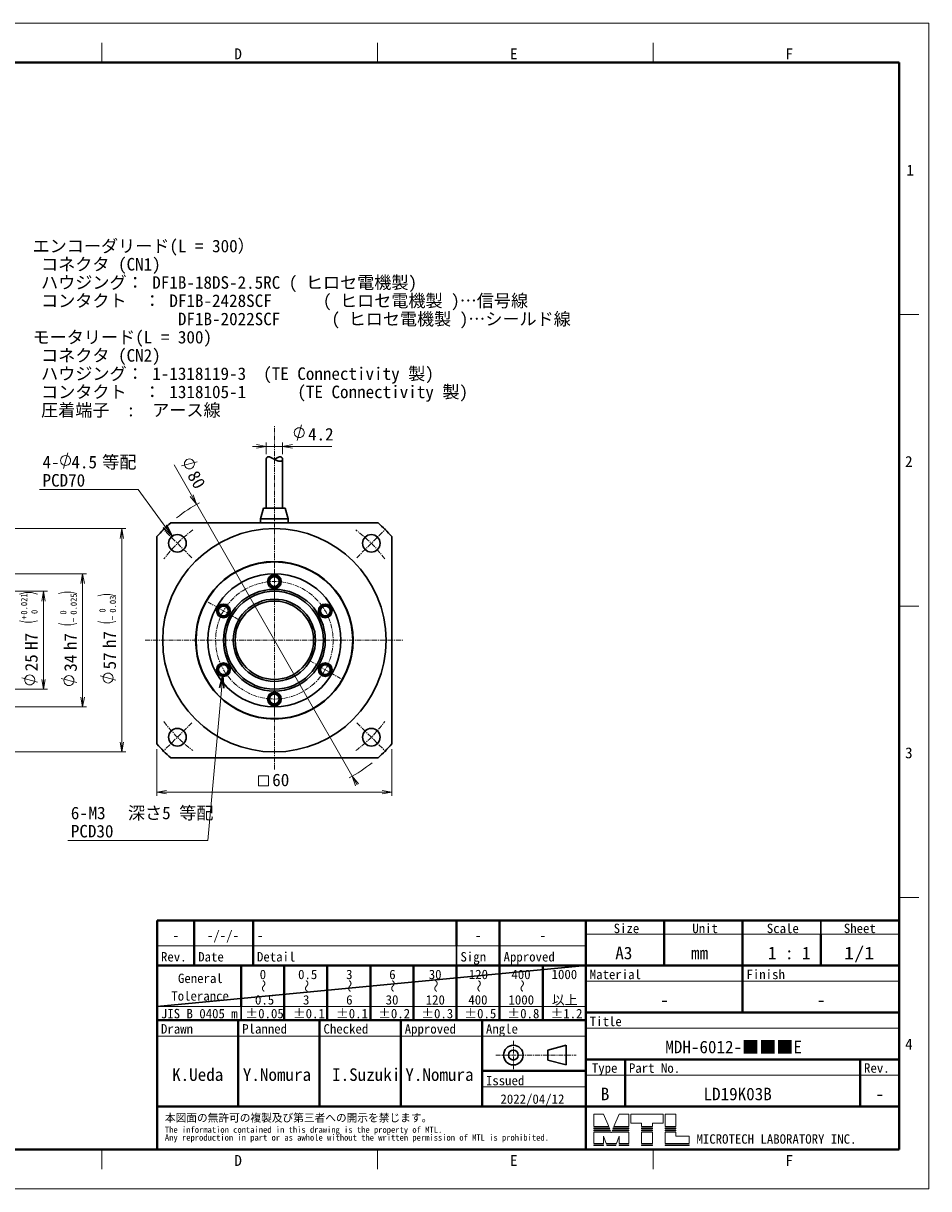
# Model space of a CAD drawing. Header units: millimetres. Extents: x 0 to 422, y 0 to 298.
# Tile 28 of 28: x 191 to 422, y 0 to 298. Entities that reach past the tile are written whole.
import ezdxf

# ---------------------------------------------------------------- set-up
doc = ezdxf.new("R2010")
doc.units = ezdxf.units.MM
doc.linetypes.add('CENTER', pattern=[2, 1.25, -0.25, 0.25, -0.25])
doc.linetypes.add('DOT', pattern=[0.5, 0.25, -0.25])
doc.layers.add('図面用', color=7, linetype='Continuous')
doc.styles.add('ｍｓ ｐゴシック', font='msgothic.ttc')
doc.dimstyles.get("Standard").update_dxf_attribs({"dimtxt": 0.18, "dimasz": 0.18, "dimexe": 0.18, "dimexo": 0.0625, "dimgap": 0.09, "dimtad": 0, "dimtih": 1, "dimtoh": 1, "dimdec": 4, "dimzin": 0, "dimdsep": 46, "dimcen": 0.09, "dimadec": 0, "dimazin": 0, "dimtfac": 1, "dimtdec": 4, "dimtofl": 0, "dimtmove": 0, "dimatfit": 3, "dimfxl": 1, "dimtolj": 1, "dimtzin": 0, "dimarcsym": 0})

# ---------------------------------------------------------------- blocks, each defined once
blk = doc.blocks.new('*D0')
at = {"color": 7, "linetype": 'Continuous', "lineweight": 9, "transparency": 16777216}
for p, q in [((225, 112.24), (225, 100.25)), ((285, 112.24), (285, 100.25)), ((225, 101.25), (228.5, 101.25)), ((225, 101.25), (285, 101.25)), ((285, 101.25), (281.5, 101.25))]:
    blk.add_line(p, q, dxfattribs=at)
at = {"color": 7, "linetype": 'Continuous', "lineweight": 20, "transparency": 16777216}
blk.add_lwpolyline([(250.94, 102.88), (253.49, 102.88), (253.49, 105.42), (250.94, 105.42)], close=True, dxfattribs=at)
for points in [[(227.5, 101.69, 0), (225, 101.25, 0), (227.5, 100.81, 0)], [(282.5, 100.81, 0), (285, 101.25, 0), (282.5, 101.69, 0)]]:
    blk.add_polyline3d(points, dxfattribs=at)
at = {"color": 7, "linetype": 'Continuous', "lineweight": 9, "transparency": 16777216, "style": 'ｍｓ ｐゴシック', "width": 0.999652}
blk.add_text('60', height=3.203, dxfattribs=at).set_placement((254.45, 102.75))
blk = doc.blocks.new('*D1')
at = {"color": 7, "linetype": 'Continuous', "lineweight": 9, "transparency": 16777216}
for p, q in [((229.39, 184.81), (276.09, 103.1)), ((231.3, 184.5), (235.31, 185.55))]:
    blk.add_line(p, q, dxfattribs=at)
blk.add_lwpolyline([(233.94, 183.92), (234.2, 184.12), (234.4, 184.38), (234.53, 184.69), (234.58, 185.02), (234.54, 185.35), (234.41, 185.66), (234.21, 185.92), (233.95, 186.13), (233.64, 186.25), (233.31, 186.3), (232.98, 186.26), (232.67, 186.13), (232.41, 185.93), (232.2, 185.67), (232.07, 185.36), (232.03, 185.03), (232.07, 184.7), (232.2, 184.39), (232.4, 184.13), (232.66, 183.92), (232.97, 183.79), (233.3, 183.75), (233.63, 183.79)], close=True, dxfattribs=at)
at = {"color": 7, "linetype": 'Continuous', "lineweight": 20, "transparency": 16777216}
for points in [[(233.53, 176.68, 0), (235.15, 174.73, 0), (234.3, 177.12, 0)], [(276.47, 103.32, 0), (274.85, 105.27, 0), (275.7, 102.88, 0)]]:
    blk.add_polyline3d(points, dxfattribs=at)
at = {"color": 7, "linetype": 'Continuous', "lineweight": 9, "transparency": 16777216, "style": 'ｍｓ ｐゴシック', "width": 0.99917}
blk.add_text('80', height=3.203, rotation=299.7449, dxfattribs=at).set_placement((232.68, 182.08))
blk = doc.blocks.new('*D2')
at = {"color": 7, "linetype": 'Continuous', "lineweight": 9, "transparency": 16777216}
for p, q in [((260.82, 191), (261.89, 195)), ((252.9, 187.49), (252.9, 190.5)), ((257.1, 187.49), (257.1, 190.5)), ((252.9, 189.5), (249.4, 189.5)), ((250.4, 189.5), (269.64, 189.5)), ((257.1, 189.5), (260.6, 189.5))]:
    blk.add_line(p, q, dxfattribs=at)
blk.add_lwpolyline([(262.63, 193), (262.58, 193.33), (262.46, 193.64), (262.25, 193.9), (261.99, 194.1), (261.68, 194.23), (261.35, 194.27), (261.02, 194.23), (260.71, 194.1), (260.45, 193.9), (260.25, 193.64), (260.12, 193.33), (260.08, 193), (260.12, 192.67), (260.25, 192.36), (260.45, 192.1), (260.71, 191.9), (261.02, 191.77), (261.35, 191.73), (261.68, 191.77), (261.99, 191.9), (262.25, 192.1), (262.46, 192.36), (262.58, 192.67)], close=True, dxfattribs=at)
at = {"color": 7, "linetype": 'Continuous', "lineweight": 20, "transparency": 16777216}
for points in [[(250.4, 189.06, 0), (252.9, 189.5, 0), (250.4, 189.94, 0)], [(259.6, 189.94, 0), (257.1, 189.5, 0), (259.6, 189.06, 0)]]:
    blk.add_polyline3d(points, dxfattribs=at)
at = {"color": 7, "linetype": 'Continuous', "lineweight": 9, "transparency": 16777216, "style": 'ｍｓ ｐゴシック', "width": 1.000662}
blk.add_text('4.2', height=3.2, dxfattribs=at).set_placement((263.59, 191))
blk = doc.blocks.new('*D5')
at = {"color": 7, "linetype": 'Continuous', "lineweight": 9, "transparency": 16777216}
for p, q in [((180.36, 152.5), (197.06, 152.5)), ((196.06, 152.5), (196.06, 149)), ((196.06, 152.5), (196.06, 127.5)), ((196.06, 127.5), (196.06, 131)), ((194.56, 129.33), (190.56, 130.41)), ((180.36, 127.5), (197.06, 127.5))]:
    blk.add_line(p, q, dxfattribs=at)
for points in [[(194.56, 151.81), (193.03, 152.17), (191.45, 152.17), (189.91, 151.81)], [(189.91, 144.95), (191.45, 144.59), (193.03, 144.59), (194.56, 144.95)]]:
    blk.add_lwpolyline(points, dxfattribs=at)
blk.add_lwpolyline([(192.56, 131.14), (192.23, 131.1), (191.93, 130.97), (191.66, 130.77), (191.46, 130.51), (191.33, 130.2), (191.29, 129.87), (191.33, 129.54), (191.46, 129.23), (191.66, 128.97), (191.93, 128.77), (192.23, 128.64), (192.56, 128.59), (192.89, 128.64), (193.2, 128.77), (193.47, 128.97), (193.67, 129.23), (193.8, 129.54), (193.84, 129.87), (193.8, 130.2), (193.67, 130.51), (193.47, 130.77), (193.2, 130.97), (192.89, 131.1)], close=True, dxfattribs=at)
at = {"color": 7, "linetype": 'Continuous', "lineweight": 20, "transparency": 16777216}
for points in [[(196.51, 150, 0), (196.06, 152.5, 0), (195.62, 150, 0)], [(195.62, 130, 0), (196.06, 127.5, 0), (196.51, 130, 0)]]:
    blk.add_polyline3d(points, dxfattribs=at)
at = {"color": 7, "linetype": 'Continuous', "lineweight": 9, "transparency": 16777216, "style": 'ｍｓ ｐゴシック'}
for s, height, width, p in [('0.021', 1.601, 1.000264, (191.91, 146.54)), ('+', 1.6, 1.001048, (191.91, 145.29)), ('0', 1.6, 0.99968, (194.56, 146.71)), ('H7', 3.202, 1.000012, (194.56, 137.52)), ('25', 3.201, 1.000306, (194.57, 132.07))]:
    blk.add_text(s, height=height, rotation=90, dxfattribs=dict(at, width=width)).set_placement(p)
blk = doc.blocks.new('*D6')
at = {"color": 7, "linetype": 'Continuous', "lineweight": 9, "transparency": 16777216}
for p, q in [((180.86, 157), (207.06, 157)), ((206.06, 157), (206.06, 153.5)), ((206.06, 157), (206.06, 123)), ((204.56, 129.18), (200.56, 130.25)), ((206.06, 123), (206.06, 126.5)), ((180.86, 123), (207.06, 123))]:
    blk.add_line(p, q, dxfattribs=at)
for points in [[(204.56, 151.96), (203.02, 152.28), (201.45, 152.28), (199.91, 151.96)], [(199.91, 144.29), (201.45, 143.96), (203.02, 143.96), (204.56, 144.29)]]:
    blk.add_lwpolyline(points, dxfattribs=at)
blk.add_lwpolyline([(202.56, 130.99), (202.23, 130.95), (201.93, 130.82), (201.66, 130.62), (201.46, 130.35), (201.33, 130.05), (201.29, 129.72), (201.33, 129.39), (201.46, 129.08), (201.66, 128.81), (201.93, 128.61), (202.23, 128.48), (202.56, 128.44), (202.89, 128.48), (203.2, 128.61), (203.47, 128.81), (203.67, 129.08), (203.8, 129.39), (203.84, 129.72), (203.8, 130.05), (203.67, 130.35), (203.47, 130.62), (203.2, 130.82), (202.89, 130.95)], close=True, dxfattribs=at)
at = {"color": 7, "linetype": 'Continuous', "lineweight": 20, "transparency": 16777216}
for points in [[(206.51, 154.5, 0), (206.06, 157, 0), (205.62, 154.5, 0)], [(205.62, 125.5, 0), (206.06, 123, 0), (206.51, 125.5, 0)]]:
    blk.add_polyline3d(points, dxfattribs=at)
at = {"color": 7, "linetype": 'Continuous', "lineweight": 9, "transparency": 16777216, "style": 'ｍｓ ｐゴシック'}
for s, height, width, p in [('0.025', 1.602, 0.999502, (204.57, 146.53)), ('0', 1.6, 0.99968, (201.91, 146.55)), ('−', 1.6, 1.000906, (204.56, 144.59)), ('h7', 3.202, 0.999712, (204.56, 137.48)), ('34', 3.201, 0.99985, (204.57, 131.97))]:
    blk.add_text(s, height=height, rotation=90, dxfattribs=dict(at, width=width)).set_placement(p)
blk = doc.blocks.new('*D7')
at = {"color": 7, "linetype": 'Continuous', "lineweight": 9, "transparency": 16777216}
for p, q in [((174.86, 168.5), (217.06, 168.5)), ((216.06, 168.5), (216.06, 165)), ((216.06, 168.5), (216.06, 111.5)), ((214.56, 129.83), (210.56, 130.91)), ((216.06, 111.5), (216.06, 115)), ((174.86, 111.5), (217.06, 111.5))]:
    blk.add_line(p, q, dxfattribs=at)
for points in [[(214.56, 151.31), (213.03, 151.69), (211.45, 151.69), (209.91, 151.31)], [(209.91, 144.8), (211.45, 144.42), (213.03, 144.42), (214.56, 144.8)]]:
    blk.add_lwpolyline(points, dxfattribs=at)
blk.add_lwpolyline([(212.56, 131.64), (212.23, 131.6), (211.93, 131.47), (211.66, 131.27), (211.46, 131.01), (211.33, 130.7), (211.29, 130.37), (211.33, 130.04), (211.46, 129.73), (211.66, 129.47), (211.93, 129.27), (212.23, 129.14), (212.56, 129.09), (212.89, 129.14), (213.2, 129.27), (213.47, 129.47), (213.67, 129.73), (213.8, 130.04), (213.84, 130.37), (213.8, 130.7), (213.67, 131.01), (213.47, 131.27), (213.2, 131.47), (212.89, 131.6)], close=True, dxfattribs=at)
at = {"color": 7, "linetype": 'Continuous', "lineweight": 20, "transparency": 16777216}
for points in [[(216.51, 166, 0), (216.06, 168.5, 0), (215.62, 166, 0)], [(215.62, 114, 0), (216.06, 111.5, 0), (216.51, 114, 0)]]:
    blk.add_polyline3d(points, dxfattribs=at)
at = {"color": 7, "linetype": 'Continuous', "lineweight": 9, "transparency": 16777216, "style": 'ｍｓ ｐゴシック'}
for s, height, width, p in [('0.03', 1.602, 0.999541, (214.57, 147.04)), ('0', 1.6, 0.99968, (211.91, 147.06)), ('−', 1.6, 1.000906, (214.56, 145.1)), ('h7', 3.202, 0.999712, (214.56, 137.99)), ('57', 3.203, 0.999628, (214.57, 132.55))]:
    blk.add_text(s, height=height, rotation=90, dxfattribs=dict(at, width=width)).set_placement(p)

msp = doc.modelspace()

# ---------------------------------------------------------------- linework, layer by layer
at = {"color": 5, "linetype": 'Continuous', "lineweight": 9, "true_color": 0x0000ff}
for p, q in [((0, 297.5), (422, 297.5)), ((422, 297.5), (422, 0)), ((422, 0), (0, 0))]:
    msp.add_line(p, q, dxfattribs=at)
at = {"color": 7, "linetype": 'Continuous', "lineweight": 9}
for p, q in [((211, 287.5), (211, 292.5)), ((281.33333, 287.5), (281.33333, 292.5)), ((351.66667, 287.5), (351.66667, 292.5)), ((414.5, 223.125), (419.5, 223.125)), ((201.18644, 183.89203), (202.25823, 187.89203)), ((195.02915, 178.45566), (220.21552, 178.45566)), ((414.5, 148.75), (419.5, 148.75)), ((414.5, 74.375), (419.5, 74.375)), ((334.5, 65), (354.5, 65)), ((354.5, 65), (374.5, 65)), ((374.5, 65), (394.5, 65)), ((394.5, 65), (414.5, 65)), ((225.06, 62), (234.56, 62)), ((234.56, 62), (249.56, 62)), ((249.56, 62), (301.5, 62)), ((301.5, 62), (312.5, 62)), ((312.5, 62), (334.5, 62)), ((334.5, 53), (414.5, 53)), ((225.06, 46.5), (246.5, 46.5)), ((246.5, 46.5), (257.5, 46.5)), ((257.5, 46.5), (268.5, 46.5)), ((268.5, 46.5), (279.5, 46.5)), ((279.5, 46.5), (290.5, 46.5)), ((290.5, 46.5), (301.5, 46.5)), ((301.5, 46.5), (312.5, 46.5)), ((312.5, 46.5), (323.5, 46.5)), ((323.5, 46.5), (334.5, 46.5)), ((225.06, 38.9), (245.795, 38.9)), ((245.795, 38.9), (266.53, 38.9)), ((266.53, 38.9), (287.265, 38.9)), ((287.265, 38.9), (308, 38.9)), ((308, 38.9), (334.5, 38.9)), ((334.5, 41), (414.5, 41)), ((334.5, 29), (344.5, 29)), ((344.5, 29), (404.5, 29)), ((404.5, 29), (414.5, 29)), ((334.5, 26), (308, 26)), ((336.5, 19), (336.5, 15.85)), ((339, 19), (336.5, 19)), ((339, 19), (340.347, 15.85)), ((343, 19), (341.653, 15.85)), ((343, 19), (345.5, 19)), ((345.5, 15.85), (345.5, 19)), ((354.2, 19), (346, 19)), ((346, 19), (346, 16.7)), ((354.2, 16.7), (354.2, 19)), ((354.7, 19), (357.45, 19)), ((354.7, 19), (354.7, 15.85)), ((357.45, 19), (357.45, 15.85)), ((340.347, 15.85), (336.5, 15.85)), ((336.5, 15.5), (340.453, 15.5)), ((336.5, 15.3), (336.5, 15.5)), ((336.5, 15.3), (340.579, 15.3)), ((336.5, 14.75), (336.5, 14.95)), ((336.5, 14.95), (340.684, 14.95)), ((340.579, 15.3), (340.453, 15.5)), ((340.811, 14.75), (340.684, 14.95)), ((341.189, 14.75), (341.316, 14.95)), ((345.5, 14.95), (341.316, 14.95)), ((341.421, 15.3), (341.547, 15.5)), ((345.5, 15.3), (341.421, 15.3)), ((345.5, 15.5), (341.547, 15.5)), ((345.5, 15.85), (341.653, 15.85)), ((345.5, 15.5), (345.5, 15.3)), ((345.5, 14.75), (345.5, 14.95)), ((348.7, 16.7), (346, 16.7)), ((348.7, 15.85), (348.7, 16.7)), ((348.7, 15.85), (351.5, 15.85)), ((348.7, 15.3), (348.7, 15.5)), ((348.7, 15.5), (351.5, 15.5)), ((348.7, 15.3), (351.5, 15.3)), ((348.7, 14.95), (351.5, 14.95)), ((348.7, 14.75), (348.7, 14.95)), ((354.2, 16.7), (351.5, 16.7)), ((351.5, 15.85), (351.5, 16.7)), ((351.5, 15.3), (351.5, 15.5)), ((351.5, 14.75), (351.5, 14.95)), ((354.7, 15.85), (357.45, 15.85)), ((354.7, 15.5), (354.7, 15.3)), ((354.7, 15.5), (357.45, 15.5)), ((354.7, 15.3), (357.45, 15.3)), ((354.7, 14.95), (357.45, 14.95)), ((354.7, 14.95), (354.7, 14.75)), ((357.45, 15.5), (357.45, 15.3)), ((357.45, 14.95), (357.45, 14.75)), ((340.811, 14.75), (336.5, 14.75)), ((336.5, 14.4), (340.916, 14.4)), ((336.5, 14.4), (336.5, 11.55)), ((339.658, 11.55), (339, 13.437)), ((339, 11.55), (339, 13.437)), ((340.916, 14.4), (341, 14.25)), ((341.084, 14.4), (341, 14.25)), ((341.084, 14.4), (345.5, 14.4)), ((341.189, 14.75), (345.5, 14.75)), ((342.342, 11.55), (343, 13.437)), ((343, 11.55), (343, 13.437)), ((345.5, 11.55), (345.5, 14.4)), ((348.7, 14.75), (351.5, 14.75)), ((348.7, 14.4), (351.5, 14.4)), ((348.7, 11.55), (348.7, 14.4)), ((351.5, 11.55), (351.5, 14.4)), ((354.7, 14.75), (357.45, 14.75)), ((354.7, 14.4), (354.7, 11.55)), ((354.7, 14.4), (357.45, 14.4)), ((357.45, 14.4), (357.45, 13.4)), ((360.85, 13.4), (357.45, 13.4)), ((360.85, 11.55), (360.85, 13.4)), ((211, 10), (211, 5)), ((281.33333, 10), (281.33333, 5)), ((339, 11.55), (336.5, 11.55)), ((336.5, 11.2), (339, 11.2)), ((336.5, 11.2), (336.5, 11)), ((336.5, 11), (339, 11)), ((339, 11), (339, 11.2)), ((342.342, 11.55), (339.658, 11.55)), ((339.85, 11), (339.745, 11.2)), ((339.745, 11.2), (342.255, 11.2)), ((339.85, 11), (342.15, 11)), ((342.15, 11), (342.255, 11.2)), ((345.5, 11.55), (343, 11.55)), ((343, 11.2), (345.5, 11.2)), ((343, 11), (343, 11.2)), ((343, 11), (345.5, 11)), ((345.5, 11), (345.5, 11.2)), ((351.5, 11.55), (348.7, 11.55)), ((348.7, 11.2), (351.5, 11.2)), ((348.7, 11), (348.7, 11.2)), ((348.7, 11), (351.5, 11)), ((351.5, 11), (351.5, 11.2)), ((351.66667, 10), (351.66667, 5)), ((354.7, 11.55), (360.85, 11.55)), ((354.7, 11.2), (360.85, 11.2)), ((354.7, 11.2), (354.7, 11)), ((354.7, 11), (360.85, 11)), ((360.85, 11), (360.85, 11.2))]:
    msp.add_line(p, q, dxfattribs=at)
at = {"color": 7, "linetype": 'Continuous', "lineweight": 40}
for p, q in [((13.5, 287.5), (414.5, 287.5)), ((414.5, 287.5), (414.5, 10)), ((225.06, 62), (225.06, 68.5)), ((225.06, 68.5), (234.56, 68.5)), ((234.56, 62), (234.56, 68.5)), ((234.56, 68.5), (246.515, 68.5)), ((246.515, 68.5), (249.56, 68.5)), ((249.56, 62), (249.56, 68.5)), ((249.56, 68.5), (268.53, 68.5)), ((268.53, 68.5), (301.5, 68.5)), ((301.5, 68.5), (312.5, 68.5)), ((301.5, 62), (301.5, 68.5)), ((312.5, 62), (312.5, 68.5)), ((312.5, 68.5), (334.5, 68.5)), ((334.5, 65), (334.5, 68.5)), ((334.5, 68.5), (354.5, 68.5)), ((354.5, 68.5), (354.5, 65)), ((354.5, 68.5), (374.5, 68.5)), ((374.5, 68.5), (374.5, 65)), ((374.5, 68.5), (394.5, 68.5)), ((394.5, 68.5), (414.5, 68.5)), ((334.5, 65), (334.5, 57)), ((354.5, 65), (354.5, 57)), ((374.5, 65), (374.5, 57)), ((394.5, 65), (394.5, 57)), ((225.06, 57), (225.06, 62)), ((234.56, 57), (234.56, 62)), ((249.56, 57), (249.56, 62)), ((312.5, 57), (312.5, 62)), ((225.06, 46.5), (225.06, 57)), ((246.5, 57), (225.06, 57)), ((246.5, 57), (246.5, 46.5)), ((257.5, 57), (246.5, 57)), ((268.5, 57), (257.5, 57)), ((257.5, 46.5), (257.5, 57)), ((279.5, 57), (268.5, 57)), ((268.5, 46.5), (268.5, 57)), ((290.5, 57), (279.5, 57)), ((279.5, 46.5), (279.5, 57)), ((301.5, 57), (290.5, 57)), ((290.5, 46.5), (290.5, 57)), ((312.5, 57), (301.5, 57)), ((301.5, 46.5), (301.5, 57)), ((323.5, 57), (312.5, 57)), ((312.5, 46.5), (312.5, 57)), ((334.5, 57), (323.5, 57)), ((323.5, 46.5), (323.5, 57)), ((334.5, 57), (414.5, 57)), ((334.5, 53), (334.5, 57)), ((374.5, 45), (374.5, 57)), ((414.5, 53), (414.5, 57)), ((334.5, 46.5), (334.5, 53)), ((414.5, 10), (414.5, 53)), ((225.06, 43), (225.06, 46.5)), ((257.5, 43), (257.5, 46.5)), ((268.5, 43), (268.5, 46.5)), ((279.5, 43), (279.5, 46.5)), ((290.5, 43), (290.5, 46.5)), ((301.5, 43), (301.5, 46.5)), ((312.5, 43), (312.5, 46.5)), ((323.5, 43), (323.5, 46.5)), ((334.5, 45), (334.5, 46.5)), ((334.5, 45), (414.5, 45)), ((334.5, 43), (334.5, 45)), ((225.06, 38.9), (225.06, 43)), ((246.5, 43), (225.06, 43)), ((245.795, 38.9), (245.795, 43)), ((257.5, 43), (246.5, 43)), ((268.5, 43), (257.5, 43)), ((266.53, 38.9), (266.53, 43)), ((279.5, 43), (268.5, 43)), ((290.5, 43), (279.5, 43)), ((287.265, 38.9), (287.265, 43)), ((301.5, 43), (290.5, 43)), ((312.5, 43), (301.5, 43)), ((308, 43), (308, 38.9)), ((323.5, 43), (312.5, 43)), ((334.5, 43), (323.5, 43)), ((334.5, 41), (334.5, 43)), ((225.06, 21), (225.06, 38.9)), ((245.795, 21), (245.795, 38.9)), ((266.53, 21), (266.53, 38.9)), ((287.265, 21), (287.265, 38.9)), ((308, 38.9), (308, 21)), ((334.5, 41), (334.5, 38.9)), ((334.5, 38.9), (334.5, 33)), ((334.5, 33), (344.5, 33)), ((334.5, 33), (334.5, 30.1)), ((344.5, 33), (344.5, 21)), ((344.5, 33), (404.5, 33)), ((404.5, 33), (404.5, 21)), ((404.5, 33), (414.5, 33)), ((308, 30.1), (334.5, 30.1)), ((334.5, 30.1), (334.5, 29)), ((334.5, 29), (334.5, 26)), ((334.5, 26), (334.5, 21)), ((225.06, 21), (245.795, 21)), ((225.06, 14.5), (225.06, 21)), ((245.795, 21), (266.53, 21)), ((266.53, 21), (287.265, 21)), ((287.265, 21), (308, 21)), ((308, 21), (334.5, 21)), ((334.5, 21), (334.5, 10)), ((334.5, 21), (344.5, 21)), ((344.5, 21), (404.5, 21)), ((404.5, 21), (414.5, 21)), ((225.06, 10), (225.06, 14.5)), ((414.5, 10), (13.5, 10)), ((225.06, 10), (334.5, 10)), ((334.5, 10), (414.5, 10))]:
    msp.add_line(p, q, dxfattribs=at)
at = {"color": 1, "linetype": 'CENTER', "lineweight": 9, "true_color": 0xff0000}
for p, q in [((255, 107), (255, 194.7)), ((233.96357, 161.03643), (226.53895, 168.46105)), ((276.03643, 161.03643), (283.46105, 168.46105)), ((255, 150.5), (255, 159.5)), ((245.90673, 145.25), (238.1125, 149.75)), ((222, 140), (288, 140)), ((264.09327, 134.75), (271.8875, 130.25)), ((255, 129.5), (255, 120.5)), ((233.96357, 118.96357), (226.53895, 111.53895)), ((276.03643, 118.96357), (283.46105, 111.53895))]:
    msp.add_line(p, q, dxfattribs=at)
at = {"color": 7, "linetype": 'Continuous', "lineweight": 30}
for p, q in [((252.9, 186.1888), (252.9, 173.7)), ((257.1, 173.7), (257.1, 186.18861)), ((252.25, 173.7), (251.5, 171)), ((252.25, 173.7), (255, 173.7)), ((255, 173.7), (257.75, 173.7)), ((258.5, 171), (257.75, 173.7)), ((281.45751, 170), (228.54249, 170)), ((251.5, 171), (255, 171)), ((251.5, 171), (251.5, 170)), ((255, 171), (258.5, 171)), ((258.5, 170), (258.5, 171)), ((225, 166.45751), (225, 113.54249)), ((285, 113.54249), (285, 166.45751)), ((228.54249, 110), (281.45751, 110)), ((394.5, 68.5), (394.5, 65)), ((301.5, 57), (301.5, 62)), ((225.06, 46.5), (334.5, 57)), ((246.5, 46.5), (246.5, 43)), ((329.5, 36.6), (324.83494, 35.35)), ((329.5, 31.6), (329.5, 36.6)), ((324.83494, 35.35), (324.83494, 32.85)), ((324.83494, 32.85), (329.5, 31.6))]:
    msp.add_line(p, q, dxfattribs=at)
at = {"color": 7, "linetype": 'DOT', "lineweight": 30}
msp.add_line((414.5, 68.5), (414.5, 57), dxfattribs=at)
at = {"color": 7, "linetype": 'CENTER', "lineweight": 9}
for p, q in [((316, 37.75), (316, 30.45)), ((311.5, 34.1), (332, 34.1))]:
    msp.add_line(p, q, dxfattribs=at)
at = {"color": 7, "linetype": 'Continuous', "lineweight": 9}
msp.add_lwpolyline([(202.99734, 185.89203), (202.95389, 186.22202), (202.82652, 186.52953), (202.6239, 186.79359), (202.35983, 186.99621), (202.05233, 187.12358), (201.72234, 187.16703), (201.39234, 187.12358), (201.08483, 186.99621), (200.82077, 186.79359), (200.61815, 186.52953), (200.49078, 186.22202), (200.44734, 185.89203), (200.49078, 185.56203), (200.61815, 185.25452), (200.82077, 184.99047), (201.08483, 184.78784), (201.39234, 184.66047), (201.72234, 184.61703), (202.05233, 184.66047), (202.35983, 184.78784), (202.6239, 184.99047), (202.82652, 185.25452), (202.95389, 185.56203)], close=True, dxfattribs=at)
at = {"color": 7, "linetype": 'Continuous', "lineweight": 30}
for points in [[(252.9, 186.18879), (252.90003, 186.19506), (252.90059, 186.21497), (252.90183, 186.23502), (252.90374, 186.25517), (252.90633, 186.27543), (252.90958, 186.29576), (252.9135, 186.31615), (252.91809, 186.33658), (252.92376, 186.35853), (252.93019, 186.38048), (252.93738, 186.40241), (252.94535, 186.42428), (252.95408, 186.44607), (252.96277, 186.46598), (252.97212, 186.48577), (252.98212, 186.50543), (252.99278, 186.52492), (253.00412, 186.54421), (253.01612, 186.56329), (253.02881, 186.58211), (253.04217, 186.60065), (253.05337, 186.61525), (253.06502, 186.62963), (253.07712, 186.64377), (253.08968, 186.65764), (253.1027, 186.67123), (253.11451, 186.68288), (253.12668, 186.69429), (253.13921, 186.70543), (253.15212, 186.71628), (253.16541, 186.72683), (253.17906, 186.73704), (253.19165, 186.74593), (253.20454, 186.75452), (253.21775, 186.76281), (253.23127, 186.77078), (253.24231, 186.77691), (253.25355, 186.78283), (253.265, 186.78851), (253.27664, 186.79396), (253.28849, 186.79916), (253.30054, 186.80411), (253.31279, 186.8088), (253.32524, 186.81322), (253.33789, 186.81737), (253.35074, 186.82123), (253.36221, 186.82439), (253.37384, 186.82733), (253.38562, 186.83003), (253.39754, 186.8325), (253.4096, 186.83472), (253.42181, 186.8367), (253.43349, 186.83835), (253.4453, 186.83977), (253.45723, 186.84097), (253.46928, 186.84194), (253.48145, 186.84268), (253.49372, 186.84319), (253.50611, 186.84347), (253.51861, 186.84352), (253.53121, 186.84334), (253.54392, 186.84293), (253.55672, 186.84229), (253.56961, 186.84142), (253.5826, 186.84032), (253.59568, 186.839), (253.60884, 186.83744), (253.62209, 186.83567), (253.63541, 186.83368), (253.64881, 186.83147), (253.66348, 186.82882), (253.67824, 186.82592), (253.69308, 186.82278), (253.708, 186.81939), (253.72299, 186.81577), (253.73803, 186.81192), (253.75493, 186.80735), (253.7719, 186.80251), (253.78894, 186.7974), (253.80606, 186.79203), (253.82323, 186.78641), (253.84046, 186.78055), (253.86121, 186.77322), (253.88203, 186.76556), (253.90293, 186.7576), (253.9239, 186.74934), (253.94492, 186.7408), (253.96599, 186.73199), (253.98713, 186.72293), (254.00832, 186.71363), (254.02956, 186.7041), (254.05085, 186.69435), (254.07946, 186.68096), (254.10816, 186.66722), (254.13693, 186.65316), (254.16578, 186.63882), (254.19473, 186.62418), (254.22376, 186.6093), (254.25286, 186.59418), (254.28204, 186.57885), (254.31128, 186.56334), (254.34058, 186.54765), (254.37582, 186.52864), (254.41116, 186.50942), (254.44661, 186.49004), (254.48215, 186.47052), (254.51779, 186.45088), (254.55351, 186.43115), (254.58934, 186.41135), (254.62527, 186.39149), (254.6613, 186.3716), (254.69741, 186.3517), (254.73619, 186.33041), (254.77508, 186.30913), (254.81408, 186.28791), (254.85318, 186.26676), (254.89237, 186.2457), (254.93022, 186.22552), (254.96817, 186.20547), (255.00621, 186.18554), (255.04432, 186.16578), (255.0825, 186.1462), (255.11437, 186.13002), (255.1463, 186.11398), (255.17827, 186.0981), (255.21027, 186.08237), (255.24231, 186.06682), (255.27437, 186.05146), (255.30646, 186.03628), (255.33858, 186.0213), (255.37072, 186.00654), (255.40286, 185.99199), (255.43501, 185.97768), (255.46714, 185.96362), (255.49695, 185.95079), (255.52676, 185.93818), (255.55655, 185.92581), (255.58632, 185.91367), (255.61605, 185.90179), (255.64573, 185.89017), (255.67535, 185.87882), (255.7015, 185.86901), (255.7276, 185.85942), (255.75365, 185.85006), (255.77964, 185.84093), (255.80555, 185.83204), (255.8314, 185.82339), (255.85717, 185.81499), (255.88285, 185.80685), (255.90844, 185.79896), (255.93393, 185.79134), (255.95931, 185.784), (255.98458, 185.77693), (256.00974, 185.77014), (256.03476, 185.76363), (256.05964, 185.75742), (256.08161, 185.75216), (256.10346, 185.74713), (256.12519, 185.74234), (256.14679, 185.73779), (256.16825, 185.73349), (256.18957, 185.72944), (256.20944, 185.72587), (256.22919, 185.72252), (256.24879, 185.7194), (256.26826, 185.7165), (256.28757, 185.71383), (256.30672, 185.7114), (256.32572, 185.70919), (256.34455, 185.70722), (256.36322, 185.70549), (256.38172, 185.70399), (256.40004, 185.70273), (256.41817, 185.70171), (256.43612, 185.70092), (256.45388, 185.70038), (256.47145, 185.70007), (256.48492, 185.7)], [(257.1, 186.18878), (257.09967, 186.20843), (257.09867, 186.22823), (257.097, 186.24813), (257.09468, 186.26814), (257.0917, 186.28822), (257.08807, 186.30837), (257.08379, 186.32857), (257.07885, 186.3488), (257.07326, 186.36903), (257.06703, 186.38925), (257.06014, 186.40945), (257.0526, 186.42959), (257.04441, 186.44966), (257.03556, 186.46964), (257.02605, 186.48948), (257.01706, 186.50698), (257.00754, 186.52435), (256.99749, 186.54157), (256.9869, 186.55861), (256.97578, 186.57545), (256.96412, 186.59208), (256.95361, 186.60623), (256.9427, 186.62019), (256.93136, 186.63394), (256.91961, 186.64745), (256.90743, 186.66072), (256.89482, 186.67372), (256.88178, 186.68643), (256.86829, 186.69883), (256.85719, 186.70852), (256.84579, 186.71798), (256.83411, 186.7272), (256.82214, 186.73617), (256.80987, 186.74488), (256.79895, 186.75224), (256.78781, 186.75938), (256.77644, 186.7663), (256.76485, 186.77298), (256.75302, 186.77941), (256.74098, 186.78559), (256.73004, 186.79088), (256.71893, 186.79595), (256.70763, 186.8008), (256.69615, 186.80541), (256.68449, 186.8098), (256.67265, 186.81394), (256.66064, 186.81783), (256.64844, 186.82147), (256.63607, 186.82484), (256.62353, 186.82796), (256.61081, 186.8308), (256.59793, 186.83336), (256.58487, 186.83565), (256.57166, 186.83765), (256.55828, 186.83936), (256.54627, 186.84064), (256.53413, 186.84169), (256.52188, 186.8425), (256.5095, 186.84308), (256.49702, 186.84342), (256.48443, 186.84353), (256.47251, 186.84342), (256.4605, 186.8431), (256.4484, 186.84257), (256.43621, 186.84184), (256.42394, 186.8409), (256.4116, 186.83976), (256.39667, 186.83812), (256.38164, 186.83619), (256.3665, 186.83398), (256.35127, 186.83149), (256.33594, 186.82872), (256.32053, 186.82567), (256.30503, 186.82236), (256.28945, 186.81879), (256.27379, 186.81496), (256.25806, 186.81089), (256.24108, 186.80624), (256.22402, 186.80131), (256.2069, 186.79611), (256.1897, 186.79066), (256.17245, 186.78496), (256.153, 186.77828), (256.13347, 186.77129), (256.11388, 186.76402), (256.09422, 186.75649), (256.0745, 186.74869), (256.05474, 186.74065), (256.03096, 186.7307), (256.00711, 186.72042), (255.98318, 186.70984), (255.9592, 186.69897), (255.93516, 186.68784), (255.91106, 186.67645), (255.88691, 186.66483), (255.8627, 186.65298), (255.83844, 186.64093), (255.81413, 186.62868), (255.78151, 186.61201), (255.74881, 186.59505), (255.71601, 186.57782), (255.68314, 186.56035), (255.64581, 186.54033), (255.60837, 186.52006), (255.57082, 186.49959), (255.53315, 186.47894), (255.49539, 186.45815), (255.45752, 186.43725), (255.41954, 186.41626), (255.38144, 186.3952), (255.34324, 186.3741), (255.30493, 186.35299), (255.26652, 186.33189), (255.228, 186.31081), (255.18937, 186.28978), (255.15064, 186.26882), (255.11182, 186.24795), (255.07705, 186.22939), (255.04219, 186.21093), (255.00726, 186.19258), (255.00001, 186.18878)]]:
    msp.add_lwpolyline(points, dxfattribs=at)
at = {"color": 7, "linetype": 'Continuous', "lineweight": 9}
msp.add_polyline3d([(220.21552, 178.45566, 0), (228.92207, 166.56416, 0)], dxfattribs=at)
at = {"color": 7, "linetype": 'Continuous', "lineweight": 30}
msp.add_polyline3d([(226.59473, 168.7952, 0), (228.92207, 166.56416, 0), (227.49815, 169.45665, 0)], dxfattribs=at)
for centre, radius in [((255, 140), 28.5), ((230.25126, 164.74874), 2.25), ((279.74874, 164.74874), 2.25), ((255, 140), 20.1), ((255, 140), 20), ((255, 140), 17), ((255, 155), 1.75), ((255, 155), 1.25), ((255, 140), 13), ((255, 140), 12.5), ((242.00962, 147.5), 1.75), ((255, 140), 10.5), ((255, 140), 10), ((267.99038, 147.5), 1.75), ((267.99038, 147.5), 1.25), ((242.00962, 147.5), 1.25), ((242.00962, 132.5), 1.75), ((267.99038, 132.5), 1.75), ((242.00962, 132.5), 1.25), ((267.99038, 132.5), 1.25), ((255, 125), 1.75), ((255, 125), 1.25), ((230.25126, 115.25126), 2.25), ((279.74874, 115.25126), 2.25), ((316, 34.1), 2.5), ((316, 34.1), 1.25)]:
    msp.add_circle(centre, radius, dxfattribs=at)
at = {"color": 1, "linetype": 'CENTER', "lineweight": 9, "true_color": 0xff0000}
msp.add_circle((255, 140), 15, dxfattribs=at)
at = {"color": 7, "linetype": 'Continuous', "lineweight": 9}
for centre in [(255, 155), (242.00962, 147.5), (267.99038, 147.5), (242.00962, 132.5), (267.99038, 132.5), (255, 125)]:
    msp.add_circle(centre, 1.5, dxfattribs=at)
at = {"color": 7, "linetype": 'Continuous', "lineweight": 30}
for centre, radius, start, end in [((256.58412, 186.20656), 0.51618, 258.9203044, 358.0258336), ((255, 140), 40, 131.4096221, 138.5903779), ((255, 140), 40, 41.4096221, 48.5903779), ((255, 140), 40, 221.4096221, 228.5903779), ((255, 140), 40, 311.4096221, 318.5903779)]:
    msp.add_arc(centre, radius, start, end, dxfattribs=at)
at = {"color": 7, "linetype": 'Continuous', "lineweight": 9}
for start, end in [(118.5739923, 128.5739923), (298.5739923, 308.5739923)]:
    msp.add_arc((255, 140), 40, start, end, dxfattribs=at)
at = {"color": 1, "linetype": 'CENTER', "lineweight": 9, "true_color": 0xff0000}
for start, end in [(126.4049985, 143.5950015), (36.4049985, 53.5950015), (216.4049985, 233.5950015), (306.4049985, 323.5950015)]:
    msp.add_arc((255, 140), 35, start, end, dxfattribs=at)
at = {"layer": '図面用', "color": 7, "linetype": 'Continuous', "lineweight": 9}
msp.add_line((202.2507, 88.88162), (237.99616, 88.88162), dxfattribs=at)
msp.add_polyline3d([(237.99616, 88.88162, 0), (241.87218, 131.00631, 0)], dxfattribs=at)
at = {"layer": '図面用', "color": 7, "linetype": 'Continuous', "lineweight": 30}
msp.add_polyline3d([(242.13875, 127.79337, 0), (241.87218, 131.00631, 0), (241.02378, 127.89596, 0)], dxfattribs=at)

# ---------------------------------------------------------------- texts
at = {"color": 7, "linetype": 'Continuous', "lineweight": 9, "style": 'ｍｓ ｐゴシック'}
for s, height, width, p in [('D', 2.8017, 1.000294, (244.8077, 288.30312)), ('E', 2.8017, 1.000018, (315.14111, 288.30312)), ('F', 2.8017, 1.000018, (385.47456, 288.30312)), ('1', 2.80272, 0.999482, (416.32215, 258.6147)), ('エンコーダリード(L = 300）', 3.2021714, 0.999733, (193.27909, 239.04785)), (' コネクタ (CN1)', 3.1993148, 1.000583, (193.28065, 234.39515)), (' ハウジング： DF1B-18DS-2.5RC ( ヒロセ電機製)', 3.2009334, 1.000067, (193.28065, 229.73823)), (' コンタクト\u3000： DF1B-2428SCF      ( ヒロセ電機製 )…信号線', 3.2022514, 0.999621, (193.28065, 225.0839)), ('\u3000 \u3000\u3000\u3000\u3000\u3000\u3000\u3000DF1B-2022SCF      ( ヒロセ電機製 )…シールド線', 3.2022514, 0.999557, (193.28065, 220.42936)), ('モータリード(L = 300)', 3.2003356, 1.000351, (193.28011, 215.77709)), (' コネクタ (CN2)', 3.1993148, 1.000583, (193.28065, 211.12243)), (' ハウジング： 1-1318119-3  (TE Connectivity 製)', 3.2010246, 1.000027, (193.28065, 206.46538)), (' コンタクト\u3000： 1318105-1      (TE Connectivity 製)', 3.2014942, 0.99986, (193.28065, 201.81093)), (' 圧着端子\u3000:  アース線', 3.2020894, 0.999722, (193.28065, 197.15683)), (' 等配', 3.202798, 0.999568, (208.87006, 183.89134)), ('4-', 3.199852, 1.000513, (195.82951, 183.89217)), ('4.5', 3.201025, 1.000296, (203.19767, 183.891)), ('2', 2.79987, 1.000988, (415.98124, 184.24065)), ('PCD70', 3.203204, 0.99932, (195.82877, 179.23644)), ('3', 2.8009, 1.000622, (415.98124, 109.86464)), ('-/-/-', 2.402069, 0.999649, (237.79123, 63.42854)), ('Size', 2.400768, 0.999455, (341.59603, 65.24923)), ('Unit', 2.402333, 0.999434, (361.67102, 65.24922)), ('Scale', 2.4, 1.000043, (380.68917, 65.25)), ('Sheet', 2.400768, 0.999942, (400.34141, 65.24923)), ('-', 2.3976, 1.002125, (229.03207, 63.43209)), ('-', 2.3976, 1.002125, (250.55933, 63.43209)), ('-', 2.3976, 1.002125, (306.22208, 63.43209)), ('-', 2.3976, 1.002125, (322.72208, 63.43209)), ('Rev.', 2.401546, 0.999412, (226.06075, 57.99923)), ('Date', 2.402333, 0.999481, (235.55891, 57.99922)), ('Detail', 2.402333, 0.99947, (250.5589, 57.99922)), ('Sign', 2.400366, 0.999885, (302.50055, 57.99963)), ('Approved', 2.400366, 1.000571, (313.50007, 57.99963)), ('A3', 3.201025, 1.000206, (342.00921, 58.5717)), ('mm', 3.198654, 1.000375, (361.3553, 58.5729)), ('1 : 1', 3.220263, 0.99426, (380.96466, 58.55455)), ('1/1', 3.20276, 1.183905, (400.38349, 58.5714)), ('General', 2.400768, 1.000267, (230.39329, 52.49923)), ('0', 2.40077, 0.99968, (251.25033, 53.50086)), ('0.5', 2.402403, 0.999615, (261.05024, 53.49922)), ('3', 2.40077, 1.000622, (273.30406, 53.49923)), ('6', 2.40077, 1.001764, (284.31669, 53.49923)), ('30', 2.402403, 0.99941, (294.40414, 53.49922)), ('120', 2.400768, 0.999818, (304.6282, 53.50086)), ('400', 2.400768, 0.999942, (315.50485, 53.50086)), ('1000', 2.400768, 0.999882, (325.75546, 53.50086)), ('Material', 2.402333, 0.999461, (335.50055, 53.49922)), ('Finish', 2.402333, 0.999301, (375.49905, 53.49922)), ('Tolerance', 2.401546, 0.999764, (228.69533, 48)), ('0.5', 2.402403, 0.999615, (250.05026, 46.99922)), ('3', 2.40077, 1.000622, (262.30405, 46.99923)), ('6', 2.40077, 1.001764, (273.31668, 46.99923)), ('30', 2.402403, 0.99941, (283.40416, 46.99922)), ('120', 2.400768, 0.999818, (293.62819, 47.00086)), ('400', 2.400768, 0.999942, (304.50484, 47.00086)), ('1000', 2.400768, 0.999882, (314.75545, 47.00086)), ('以上', 2.399912, 1.000312, (325.82352, 47.0001)), ('-', 3.1968, 1.002125, (353.46278, 46.57612)), ('-', 3.1968, 1.002125, (393.46277, 46.57612)), ('JIS B 0405 m', 2.4151969, 0.994031, (226.04316, 43.48636)), ('±0.05', 2.402403, 0.999483, (247.60248, 43.49922)), ('±0.1', 2.400768, 1.000278, (259.71381, 43.50086)), ('±0.1', 2.400768, 1.000278, (270.71379, 43.50086)), ('±0.2', 2.400768, 1.000191, (281.47521, 43.50086)), ('±0.3', 2.402403, 0.99951, (292.47518, 43.49922)), ('±0.5', 2.402403, 0.99951, (303.47519, 43.49922)), ('±0.8', 2.402403, 0.999401, (314.46843, 43.49922)), ('±1.2', 2.401546, 0.999867, (325.47521, 43.50008)), ('Drawn', 2.402333, 0.999492, (226.05891, 39.59922)), ('Planned', 2.402333, 0.999538, (246.79467, 39.59922)), ('Checked', 2.4, 1.000516, (267.5288, 39.6)), ('Approved', 2.400366, 1.000571, (288.26507, 39.59963)), ('Angle', 2.400366, 1.000168, (309.00008, 39.59963)), ('Title', 2.402333, 0.999134, (335.49945, 41.49922)), ('MDH-6012-■■■E', 3.2013922, 0.999934, (354.77347, 34.57363)), ('4', 2.79987, 0.999542, (415.98227, 35.49066)), ('K.Ueda', 3.203111, 0.999574, (228.89183, 27.52169)), ('Y.Nomura', 3.203111, 0.999495, (246.95456, 27.52169)), ('I.Suzuki', 3.201025, 0.999964, (269.73427, 27.5217)), ('Y.Nomura', 3.203111, 0.999495, (288.42457, 27.52169)), ('Type', 2.401663, 0.999669, (336.02898, 29.59988)), ('Part No.', 2.415348, 0.994383, (345.49961, 29.58636)), ('Rev.', 2.401546, 0.999412, (405.50074, 29.59923)), ('Issued', 2.402333, 0.999562, (309.00025, 26.39922)), ('2022/04/12', 2.402069, 0.99956, (312.6996, 21.67855)), ('B', 3.20195, 1.000254, (338.31659, 22.57284)), ('LD19K03B', 3.203204, 0.999365, (364.53508, 22.57169)), ('-', 3.1968, 1.002125, (408.46276, 22.57612)), ('本図面の無許可の複製及び第三者への開示を禁じます。', 2, 1.000371, (227.06032, 17.09136)), ('The information contained in this drawing is the property of MTL.', 1.600244, 1.000304, (227.05961, 14.26339)), ('Any reproduction in part or as awhole without the written permission of MTL is prohibited.', 1.600244, 1.000341, (227.06006, 12.26339)), ('MICROTECH LABORATORY INC.', 2.4136365, 0.994555, (362.73698, 11.47727)), ('D', 2.8017, 1.000294, (244.8077, 5.80312)), ('E', 2.8017, 1.000018, (315.14111, 5.80312)), ('F', 2.8017, 1.000018, (385.47456, 5.80312))]:
    msp.add_text(s, height=height, dxfattribs=dict(at, width=width)).set_placement(p)
at = {"color": 7, "linetype": 'Continuous', "lineweight": 9, "style": 'ｍｓ ｐゴシック', "width": 0.9994}
for p in [(253.49993, 50.10917), (264.49991, 50.10917), (275.49992, 50.10917), (286.49993, 50.10917), (297.49993, 50.10917), (308.49991, 50.10917), (319.49992, 50.10917)]:
    msp.add_text('～', height=2.40163, rotation=90, dxfattribs=at).set_placement(p)
at = {"layer": '図面用', "color": 7, "linetype": 'Continuous', "lineweight": 9, "style": 'ｍｓ ｐゴシック'}
for s, height, width, p in [('6-', 3.201025, 1.0006, (203.04901, 94.31696)), ('M3', 3.201025, 1.000098, (207.57871, 94.31696)), ('  深さ5 等配', 3.202089, 0.999785, (213.26888, 94.31813)), ('PCD30', 3.203204, 0.99932, (203.05032, 89.6624))]:
    msp.add_text(s, height=height, dxfattribs=dict(at, width=width)).set_placement(p)

# ---------------------------------------------------------------- dimensions: what is measured, and where the dimension line sits
for picture in ['*D2', '*D7', '*D6', '*D5', '*D0']:
    dim = msp.add_linear_dim(base=(0, 0), p1=(0, 0), p2=(0, 0), dimstyle='Standard')
    dim.commit()
    dim.dimension.update_dxf_attribs({"geometry": picture, "text_midpoint": (0, 0)})
dim = msp.add_diameter_dim_2p(p1=(0, 0), p2=(0, 0), dimstyle='Standard')
dim.commit()
dim.dimension.update_dxf_attribs({"geometry": '*D1', "text_midpoint": (0, 0)})

doc.saveas('drawing.dxf')
